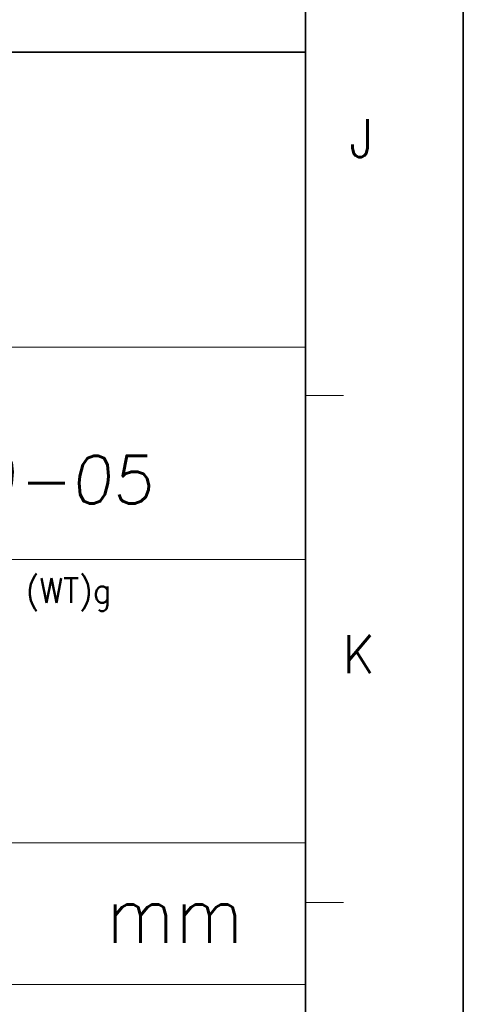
# Model space of a CAD drawing. Header units: millimetres. Extents: x 4497 to 11741, y 5958 to 12619.
# Tile 148 of 256: x 8318 to 8359, y 7896 to 7988. Entities that reach past the tile are written whole.
import ezdxf
from ezdxf.enums import TextEntityAlignment as Align

# ---------------------------------------------------------------- set-up
doc = ezdxf.new("R2010")
doc.units = ezdxf.units.MM
doc.header["$LTSCALE"] = 0.8
doc.layers.get('0').update_dxf_attribs({"linetype": 'CONTINUOUS', "lineweight": 0})
doc.layers.add('2', color=3, linetype='CONTINUOUS', lineweight=0)
doc.styles.get("Standard").update_dxf_attribs({"font": 'romans.shx', "width": 0.8, "oblique": 5, "bigfont": 'whgtxt.shx'})

msp = doc.modelspace()

# ---------------------------------------------------------------- linework, layer by layer
at = {"color": 7, "linetype": 'Continuous', "lineweight": 35}
for p, q in [((8344.765, 7858.724), (8344.765, 8423.863)), ((8193.427, 7984.84), (8344.765, 7984.84))]:
    msp.add_line(p, q, dxfattribs=at)
at = {"color": 7, "linetype": 'Continuous'}
for p, q in [((8344.765, 7858.724), (8344.765, 7984.84)), ((8193.427, 7957.423), (8344.765, 7957.423)), ((8344.765, 7952.914), (8348.293, 7952.914)), ((8193.427, 7937.684), (8344.765, 7937.684)), ((8193.427, 7911.364), (8344.765, 7911.364)), ((8344.765, 7905.819), (8348.293, 7905.819)), ((8193.427, 7898.204), (8344.765, 7898.204))]:
    msp.add_line(p, q, dxfattribs=at)
at = {"color": 7, "linetype": 'Continuous', "lineweight": 35}
msp.add_lwpolyline([(7519.432, 8438.294), (7519.432, 7844.294), (8359.432, 7844.294), (8359.432, 8438.294)], close=True, dxfattribs=at)

# ---------------------------------------------------------------- texts
at = {"color": 7, "linetype": 'Continuous', "width": 0.933333}
for s, p in [('J', (8349.979, 7976.836)), ('K', (8349.722, 7928.891))]:
    msp.add_text(s, height=3.528, dxfattribs=at).set_placement(p, align=Align.MIDDLE_CENTER)
for s, height, p in [('(WT)g', 2.288, (8318.777, 7935.946)), ('mm', 5.3387, (8326.228, 7907.41))]:
    msp.add_text(s, height=height, dxfattribs=at).set_placement(p, align=Align.TOP_LEFT)
at = {"layer": '2', "oblique": 5}
msp.add_text('2016-09-05', height=4.4437, dxfattribs=at).set_placement((8290.249, 7942.884))

doc.saveas('drawing.dxf')
